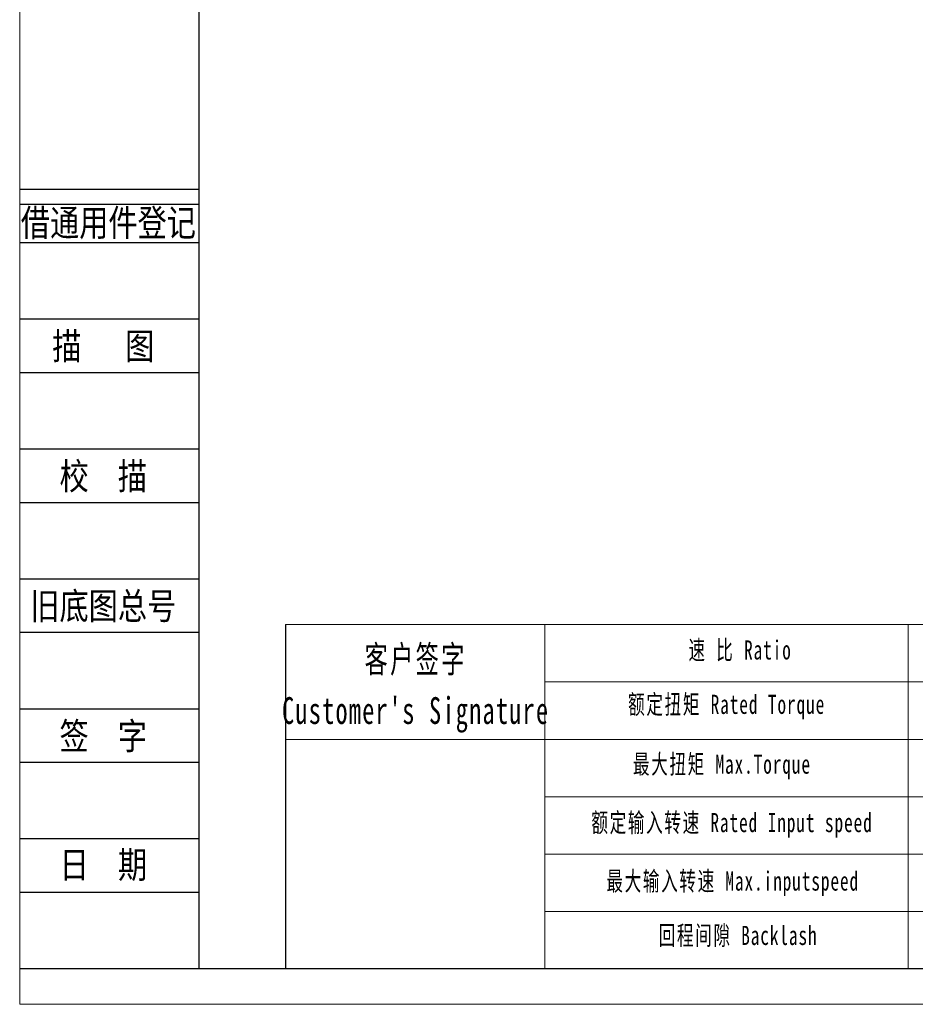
# Model space of a CAD drawing. Header units: millimetres. Extents: x 0 to 782, y 0 to 553.
# Tile 1 of 7: x 0 to 233, y 0 to 256. Entities that reach past the tile are written whole.
import ezdxf
from ezdxf.enums import TextEntityAlignment as Align

# ---------------------------------------------------------------- set-up
doc = ezdxf.new("R2010")
doc.units = ezdxf.units.MM
doc.header["$LTSCALE"] = 1.2
doc.layers.get('0').update_dxf_attribs({"lineweight": 18})
for name, color, linetype in [('2细线层', 4, 'Continuous'), ('6文字层', 3, 'Continuous'), ('7标注层', 4, 'Continuous')]:
    doc.layers.add(name, color=color, linetype=linetype)
doc.layers.add('SLD-0', color=7, linetype='Continuous', lineweight=18)
doc.layers.add('图框_外框线', color=7, linetype='Continuous', lineweight=18)
doc.styles.add('宋体', font='txt', dxfattribs={"width": 0.8})
doc.styles.add('标准', font='txt', dxfattribs={"width": 0.667})

msp = doc.modelspace()

# ---------------------------------------------------------------- linework, layer by layer
for p, q in [((136.57, 98.73), (136.57, 9.3)), ((230.96, 98.73), (230.96, 9.3))]:
    msp.add_line(p, q)
at = {"layer": '2细线层'}
for p, q in [((0.05, 211.96), (46.57, 211.96)), ((0.05, 207.99), (46.57, 207.99)), ((0.05, 198.06), (46.57, 198.06)), ((0.05, 178.19), (46.57, 178.19)), ((0.05, 164.28), (46.57, 164.28)), ((0.05, 144.41), (46.57, 144.41)), ((0.05, 130.51), (46.57, 130.51)), ((0.05, 110.64), (46.57, 110.64)), ((0.05, 96.73), (46.57, 96.73)), ((0.05, 76.86), (46.57, 76.86)), ((0.05, 62.96), (46.57, 62.96)), ((0.05, 43.09), (46.57, 43.09)), ((0.05, 29.18), (46.57, 29.18)), ((0.05, 9.31), (46.57, 9.31))]:
    msp.add_line(p, q, dxfattribs=at)
at = {"layer": '7标注层', "color": 0}
msp.add_line((69.11, 98.73), (69.11, 9.31), dxfattribs=at)
at = {"layer": '图框_外框线'}
for p, q in [((69.11, 98.73), (773.04, 98.73)), ((136.57, 83.81), (532.19, 83.81)), ((69.11, 68.89), (773.04, 68.89)), ((136.57, 53.97), (773.04, 53.97)), ((136.57, 39.05), (773.04, 39.05)), ((136.57, 24.13), (773.04, 24.13))]:
    msp.add_line(p, q, dxfattribs=at)
at = {"layer": '图框_外框线', "color": 3}
msp.add_lwpolyline([(0, 0), (782.35, 0), (782.35, 553.23), (0, 553.23)], close=True, dxfattribs=at)
at = {"layer": '图框_外框线', "color": 3, "lineweight": 25}
msp.add_lwpolyline([(46.57, 9.31), (773.04, 9.31), (773.04, 543.92), (46.57, 543.92)], close=True, dxfattribs=at)

# ---------------------------------------------------------------- texts
at = {"layer": '6文字层', "color": 3, "style": '宋体', "width": 0.8}
for s, p in [('借通用件登记', (23.06, 203.29)), ('描   图', (21.73, 171.24)), ('校  描', (21.73, 137.46)), ('旧底图总号', (21.73, 103.69)), ('签  字', (21.73, 69.91)), ('日  期', (21.75, 36.33))]:
    msp.add_text(s, height=6.954, dxfattribs=at).set_placement(p, align=Align.MIDDLE)
at = {"layer": 'SLD-0', "color": 1, "attachment_point": 2, "line_spacing_factor": 1.15057, "style": '标准'}
for s, insert, char_height, width in [('\\T1.1;速 比 Ratio', (187.3, 94.62), 4.9728, 40.6322), ("\\T1.1;客户签字\\PCustomer's Signature", (102.95, 93.21), 6.9619, 86.6068), ('\\T1.1;额定扭矩 Rated Torque', (183.8, 80.48), 4.9728, 88.2905), ('\\T1.1;最大扭矩 Max.Torque', (182.58, 64.93), 4.9728, 58.6988), ('\\T1.1;额定输入转速 Rated Input speed', (185.2, 49.74), 4.9728, 78.0397), ('\\T1.1;最大输入转速 Max.inputspeed ', (185.38, 34.54), 4.9728, 78.4905), ('\\T1.1;回程间隙 Backlash', (186.78, 20.4), 4.9728, 63.6435)]:
    msp.add_mtext(s, dxfattribs=dict(at, insert=insert, char_height=char_height, width=width))

doc.saveas('drawing.dxf')
